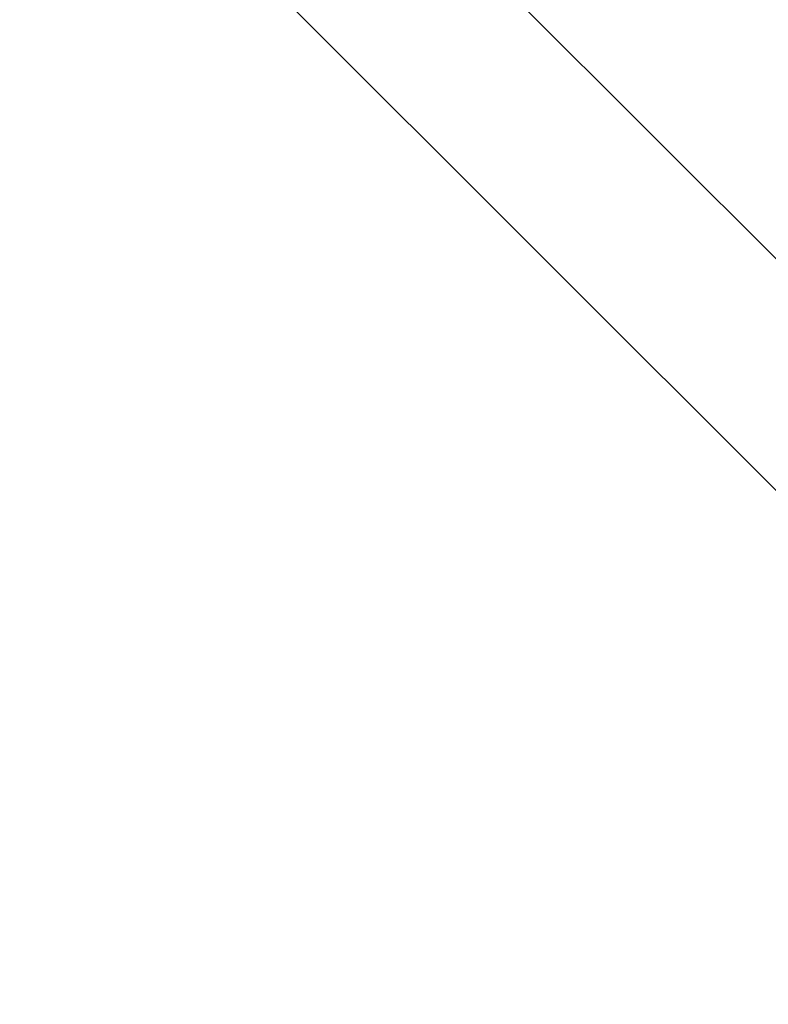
# Model space of a CAD drawing. Header units: millimetres. Extents: x -1690 to 192, y -898 to 54.
# Tile 105 of 256: x -1672.55 to -1668.21, y 26.3 to 32.01. Entities that reach past the tile are written whole.
import ezdxf

# ---------------------------------------------------------------- set-up
doc = ezdxf.new("R2010")
doc.units = ezdxf.units.MM
doc.header["$MEASUREMENT"] = 0
doc.layers.add('OVIDIO 186x93x72h', color=7, linetype='Continuous')

msp = doc.modelspace()

# ---------------------------------------------------------------- linework, layer by layer
at = {"layer": 'OVIDIO 186x93x72h', "extrusion": (0.235702, -0.235702, 0.942809)}
for points in [[(-1155.0728, 1376.7622), (-1155.0728, 1267.6844)], [(-1156.0215, 1267.6844), (-1156.0215, 1376.7622)], [(-1158.8675, 1267.6844), (-1158.8675, 1376.7622)], [(-1157.9188, 1376.7622), (-1157.9188, 1267.6844)]]:
    msp.add_lwpolyline(points, dxfattribs=at)
at = {"layer": 'OVIDIO 186x93x72h', "extrusion": (1, 0, 0)}
msp.add_lwpolyline([(22.1077, 717.1947), (34.5007, 717.1947)], dxfattribs=at)
at = {"layer": 'OVIDIO 186x93x72h', "extrusion": (0.881185, 0.265561, 0.391139)}
for points in [[(466.3611, 1224.9267), (512.6813, 1285.045)], [(512.6813, 1285.045), (466.3611, 1224.9267)]]:
    msp.add_lwpolyline(points, dxfattribs=at)
at = {"layer": 'OVIDIO 186x93x72h', "extrusion": (0.881208, 0.265507, 0.391124)}
for points in [[(511.857, 1285.5698), (466.2373, 1226.3497)], [(466.2373, 1226.3497), (511.857, 1285.5698)]]:
    msp.add_lwpolyline(points, dxfattribs=at)
at = {"layer": 'OVIDIO 186x93x72h', "extrusion": (0, 1, 0)}
msp.add_lwpolyline([(1672.0452, 717.1947), (1673.3868, 714.5114)], dxfattribs=at)
at = {"layer": 'OVIDIO 186x93x72h', "extrusion": (0.108979, -0.202852, 0.973126)}
for points in [[(-1465.2103, 960.73), (-1465.2103, 800.0741)], [(-1465.2103, 800.0741), (-1465.2103, 960.73)], [(-1464.9149, 960.73), (-1464.9149, 800.0741)], [(-1464.6194, 800.0741), (-1464.6194, 960.73)], [(-1464.6194, 960.73), (-1464.6194, 800.0741)]]:
    msp.add_lwpolyline(points, dxfattribs=at)
at = {"layer": 'OVIDIO 186x93x72h', "extrusion": (0.881275, 0.265352, 0.391079)}
for points in [[(466.2725, 1227.4749), (508.6562, 1282.5243)], [(508.6562, 1282.5243), (466.2725, 1227.4749)]]:
    msp.add_lwpolyline(points, dxfattribs=at)

doc.saveas('drawing.dxf')
